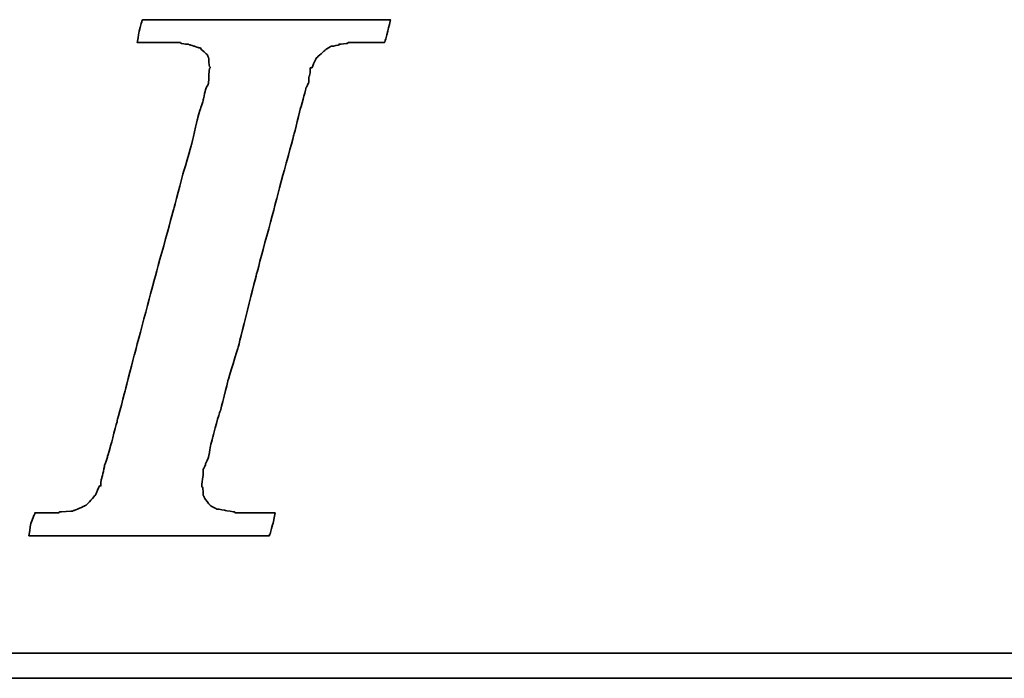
# Model space of a CAD drawing. Extents: x 973 to 1362, y 69 to 294.
# Tile 27 of 43: x 1285.87 to 1292.75, y 186.84 to 191.44. Entities that reach past the tile are written whole.
import ezdxf

# ---------------------------------------------------------------- set-up
doc = ezdxf.new("R2010")
doc.units = 0
doc.header["$MEASUREMENT"] = 0
doc.layers.add('DIM', color=4, linetype='CONTINUOUS')
doc.layers.add('layer 1', color=7, linetype='CONTINUOUS')

# ---------------------------------------------------------------- blocks, each defined once
blk = doc.blocks.new('TBI MOTION logo(完整正式版)')
at = {"layer": 'layer 1', "color": 22, "lineweight": 35}
for points, knots in [([(-40.59125, -7.94375), (-40.59125, -7.94375), (-40.97375, -7.94375), (-40.97375, -7.94375), (-40.97375, -7.94375), (-40.97375, -7.94375), (-41.38125, -7.94375), (-41.38125, -7.94375), (-41.38125, -7.94375), (-41.38125, -7.94375), (-41.54875, -7.94375), (-41.54875, -7.94375), (-41.54875, -7.94375), (-41.54875, -7.94375), (-41.59875, -7.94375), (-41.59875, -7.94375), (-41.59875, -7.94375), (-41.59875, -7.94375), (-41.88375, -7.94375), (-41.88375, -7.94375), (-41.88375, -7.94375), (-41.88375, -7.94375), (-41.90875, -7.91875), (-41.90875, -7.91875), (-41.90875, -7.91875), (-41.90875, -7.91875), (-42.19875, -7.87125), (-42.19875, -7.87125), (-42.19875, -7.87125), (-42.19875, -7.87125), (-42.43875, -7.82375), (-42.43875, -7.82375), (-42.43875, -7.82375), (-42.43875, -7.82375), (-42.45875, -7.82375), (-42.45875, -7.82375), (-42.45875, -7.82375), (-42.45875, -7.82375), (-42.48625, -7.82375), (-42.48625, -7.82375), (-42.48625, -7.82375), (-42.48625, -7.82375), (-42.67625, -7.72375), (-42.67625, -7.72375), (-42.67625, -7.72375), (-42.67625, -7.72375), (-42.70125, -7.70375), (-42.70125, -7.70375), (-42.70125, -7.70375), (-42.70125, -7.70375), (-42.72375, -7.67875), (-42.72375, -7.67875), (-42.72375, -7.67875), (-42.72375, -7.67875), (-42.86875, -7.48875), (-42.86875, -7.48875), (-42.86875, -7.48875), (-42.86875, -7.48875), (-42.89375, -7.43875), (-42.89375, -7.43875), (-42.89375, -7.43875), (-42.89375, -7.43875), (-42.91875, -7.38875), (-42.91875, -7.38875), (-42.91875, -7.38875), (-42.91875, -7.38875), (-42.93875, -7.12875), (-42.93875, -7.12875), (-42.93875, -7.12875), (-42.93875, -7.12875), (-42.96375, -7.10375), (-42.96375, -7.10375), (-42.96375, -7.10375), (-42.96375, -7.10375), (-42.96375, -7.05375), (-42.96375, -7.05375), (-42.96375, -7.05375), (-42.96375, -7.05375), (-42.96375, -7.00875), (-42.96375, -7.00875), (-42.96375, -7.00875), (-42.96375, -7.00875), (-42.91875, -6.69625), (-42.91875, -6.69625), (-42.91875, -6.69625), (-42.91875, -6.69625), (-42.91875, -6.62375), (-42.91875, -6.62375), (-42.91875, -6.62375), (-42.91875, -6.62375), (-42.91875, -6.59625), (-42.91875, -6.59625), (-42.91875, -6.59625), (-42.91875, -6.59625), (-42.91875, -6.57375), (-42.91875, -6.57375), (-42.91875, -6.57375), (-42.91875, -6.57375), (-42.91875, -6.52875), (-42.91875, -6.52875), (-42.91875, -6.52875), (-42.91875, -6.52875), (-42.89375, -6.50375), (-42.89375, -6.50375), (-42.89375, -6.50375), (-42.89375, -6.50375), (-42.84375, -6.38375), (-42.84375, -6.38375), (-42.84375, -6.38375), (-42.84375, -6.38375), (-42.84375, -6.35875), (-42.84375, -6.35875), (-42.84375, -6.35875), (-42.84375, -6.35875), (-42.74625, -6.14375), (-42.74625, -6.14375), (-42.74625, -6.14375), (-42.74625, -6.14375), (-42.70125, -5.85375), (-42.70125, -5.85375), (-42.70125, -5.85375), (-42.70125, -5.85375), (-42.60375, -5.47125), (-42.60375, -5.47125), (-42.60375, -5.47125), (-42.60375, -5.47125), (-42.60375, -5.44875), (-42.60375, -5.44875), (-42.60375, -5.44875), (-42.60375, -5.44875), (-42.38875, -4.67875), (-42.38875, -4.67875), (-42.38875, -4.67875), (-42.38875, -4.67875), (-42.36375, -4.65375), (-42.36375, -4.65375), (-42.36375, -4.65375), (-42.36375, -4.65375), (-42.12375, -3.69625), (-42.12375, -3.69625), (-42.12375, -3.69625), (-42.12375, -3.69625), (-42.12375, -3.67374), (-42.12375, -3.67374), (-42.12375, -3.67374), (-42.12375, -3.67374), (-41.78875, -2.59374), (-41.78875, -2.59374), (-41.78875, -2.59374), (-41.78875, -2.59374), (-41.18875, -0.19375), (-41.18875, -0.19375), (-41.18875, -0.19375), (-41.18875, -0.19375), (-40.54375, 2.20624), (-40.54375, 2.20624), (-40.54375, 2.20624), (-40.54375, 2.20624), (-40.25375, 3.30875), (-40.25375, 3.30875), (-40.25375, 3.30875), (-40.25375, 3.30875), (-39.98875, 4.27125), (-39.98875, 4.27125), (-39.98875, 4.27125), (-39.98875, 4.27125), (-39.77375, 5.13125), (-39.77375, 5.13125), (-39.77375, 5.13125), (-39.77375, 5.13125), (-39.67875, 5.47125), (-39.67875, 5.47125), (-39.67875, 5.47125), (-39.67875, 5.47125), (-39.60375, 5.75625), (-39.60375, 5.75625), (-39.60375, 5.75625), (-39.60375, 5.75625), (-39.60375, 5.78125), (-39.60375, 5.78125), (-39.60375, 5.78125), (-39.60375, 5.78125), (-39.50875, 5.97125), (-39.50875, 5.97125), (-39.50875, 5.97125), (-39.50875, 5.97125), (-39.50875, 6.13875), (-39.50875, 6.13875), (-39.50875, 6.13875), (-39.50875, 6.13875), (-39.48625, 6.16625), (-39.48625, 6.16625), (-39.48625, 6.16625), (-39.48625, 6.16625), (-39.46125, 6.28625), (-39.46125, 6.28625), (-39.46125, 6.28625), (-39.46125, 6.28625), (-39.46125, 6.42625), (-39.46125, 6.42625), (-39.46125, 6.42625), (-39.46125, 6.42625), (-39.41375, 6.42625), (-39.41375, 6.42625), (-39.41375, 6.42625), (-39.41375, 6.42625), (-39.29375, 6.69125), (-39.29375, 6.69125), (-39.29375, 6.69125), (-39.29375, 6.69125), (-39.26875, 6.74125), (-39.26875, 6.74125), (-39.26875, 6.74125), (-39.26875, 6.74125), (-39.24375, 6.76625), (-39.24375, 6.76625), (-39.24375, 6.76625), (-39.24375, 6.76625), (-38.98375, 7.00624), (-38.98375, 7.00624), (-38.98375, 7.00624), (-38.98375, 7.00624), (-38.95625, 7.02624), (-38.95625, 7.02624), (-38.95625, 7.02624), (-38.95625, 7.02624), (-38.78875, 7.12624), (-38.78875, 7.12624), (-38.78875, 7.12624), (-38.78875, 7.12624), (-38.76375, 7.12624), (-38.76375, 7.12624), (-38.76375, 7.12624), (-38.76375, 7.12624), (-38.74375, 7.12624), (-38.74375, 7.12624), (-38.74375, 7.12624), (-38.74375, 7.12624), (-38.52875, 7.17125), (-38.52875, 7.17125), (-38.52875, 7.17125), (-38.52875, 7.17125), (-38.52875, 7.19624), (-38.52875, 7.19624), (-38.52875, 7.19624), (-38.52875, 7.19624), (-38.50375, 7.19624), (-38.50375, 7.19624), (-38.50375, 7.19624), (-38.50375, 7.19624), (-38.26125, 7.21875), (-38.26125, 7.21875), (-38.26125, 7.21875), (-38.26125, 7.21875), (-38.23875, 7.24624), (-38.23875, 7.24624), (-38.23875, 7.24624), (-38.23875, 7.24624), (-38.21625, 7.24624), (-38.21625, 7.24624), (-38.21625, 7.24624), (-38.21625, 7.24624), (-38.18875, 7.24624), (-38.18875, 7.24624), (-38.18875, 7.24624), (-38.18875, 7.24624), (-37.90375, 7.24624), (-37.90375, 7.24624), (-37.90375, 7.24624), (-37.90375, 7.24624), (-37.85375, 7.24624), (-37.85375, 7.24624), (-37.85375, 7.24624), (-37.85375, 7.24624), (-37.75875, 7.24624), (-37.75875, 7.24624), (-37.75875, 7.24624), (-37.75875, 7.24624), (-37.42375, 7.24624), (-37.42375, 7.24624), (-37.42375, 7.24624), (-37.42375, 7.24624), (-37.08875, 7.24624), (-37.08875, 7.24624), (-37.08875, 7.24624), (-37.08875, 7.24624), (-37.06375, 7.24624), (-37.06375, 7.24624), (-37.06375, 7.24624), (-37.06375, 7.24624), (-37.06375, 7.26624), (-37.06375, 7.26624), (-37.06375, 7.26624), (-37.06375, 7.26624), (-37.03875, 7.29125), (-37.03875, 7.29125), (-37.03875, 7.29125), (-37.03875, 7.29125), (-37.03875, 7.31625), (-37.03875, 7.31625), (-37.03875, 7.31625), (-37.03875, 7.31625), (-36.94125, 7.67625), (-36.94125, 7.67625), (-36.94125, 7.67625), (-36.94125, 7.67625), (-36.86875, 7.98625), (-36.86875, 7.98625), (-36.86875, 7.98625), (-36.86875, 7.98625), (-36.98875, 7.98625), (-36.98875, 7.98625), (-36.98875, 7.98625), (-36.98875, 7.98625), (-37.42375, 7.98625), (-37.42375, 7.98625), (-37.42375, 7.98625), (-37.42375, 7.98625), (-37.94875, 7.98625), (-37.94875, 7.98625), (-37.94875, 7.98625), (-37.94875, 7.98625), (-38.57375, 7.98625), (-38.57375, 7.98625), (-38.57375, 7.98625), (-38.57375, 7.98625), (-39.29375, 7.98625), (-39.29375, 7.98625), (-39.29375, 7.98625), (-39.29375, 7.98625), (-40.82875, 7.98625), (-40.82875, 7.98625), (-40.82875, 7.98625), (-40.82875, 7.98625), (-42.36375, 7.98625), (-42.36375, 7.98625), (-42.36375, 7.98625), (-42.36375, 7.98625), (-43.08375, 7.98625), (-43.08375, 7.98625), (-43.08375, 7.98625), (-43.08375, 7.98625), (-43.70875, 7.98625), (-43.70875, 7.98625), (-43.70875, 7.98625), (-43.70875, 7.98625), (-44.23375, 7.98625), (-44.23375, 7.98625), (-44.23375, 7.98625), (-44.23375, 7.98625), (-44.66875, 7.98625), (-44.66875, 7.98625), (-44.66875, 7.98625), (-44.66875, 7.98625), (-44.88375, 7.98625), (-44.88375, 7.98625), (-44.88375, 7.98625), (-44.88375, 7.98625), (-44.90875, 7.94125), (-44.90875, 7.94125), (-44.90875, 7.94125), (-44.90875, 7.94125), (-44.90875, 7.91625), (-44.90875, 7.91625), (-44.90875, 7.91625), (-44.90875, 7.91625), (-45.00375, 7.55625), (-45.00375, 7.55625), (-45.00375, 7.55625), (-45.00375, 7.55625), (-45.05375, 7.24624), (-45.05375, 7.24624), (-45.05375, 7.24624), (-45.05375, 7.24624), (-44.61875, 7.24624), (-44.61875, 7.24624), (-44.61875, 7.24624), (-44.61875, 7.24624), (-44.11375, 7.24624), (-44.11375, 7.24624), (-44.11375, 7.24624), (-44.11375, 7.24624), (-43.99375, 7.24624), (-43.99375, 7.24624), (-43.99375, 7.24624), (-43.99375, 7.24624), (-43.94625, 7.24624), (-43.94625, 7.24624), (-43.94625, 7.24624), (-43.94625, 7.24624), (-43.92374, 7.24624), (-43.92374, 7.24624), (-43.92374, 7.24624), (-43.92374, 7.24624), (-43.65875, 7.24624), (-43.65875, 7.24624), (-43.65875, 7.24624), (-43.65875, 7.24624), (-43.63875, 7.21875), (-43.63875, 7.21875), (-43.63875, 7.21875), (-43.63875, 7.21875), (-43.46875, 7.19624), (-43.46875, 7.19624), (-43.46875, 7.19624), (-43.46875, 7.19624), (-43.39875, 7.19624), (-43.39875, 7.19624), (-43.39875, 7.19624), (-43.39875, 7.19624), (-43.37125, 7.17125), (-43.37125, 7.17125), (-43.37125, 7.17125), (-43.37125, 7.17125), (-43.34875, 7.17125), (-43.34875, 7.17125), (-43.34875, 7.17125), (-43.34875, 7.17125), (-43.20375, 7.12624), (-43.20375, 7.12624), (-43.20375, 7.12624), (-43.20375, 7.12624), (-43.05875, 7.07624), (-43.05875, 7.07624), (-43.05875, 7.07624), (-43.05875, 7.07624), (-43.01375, 7.07624), (-43.01375, 7.07624), (-43.01375, 7.07624), (-43.01375, 7.07624), (-42.98875, 7.02624), (-42.98875, 7.02624), (-42.98875, 7.02624), (-42.98875, 7.02624), (-42.79875, 6.86125), (-42.79875, 6.86125), (-42.79875, 6.86125), (-42.79875, 6.86125), (-42.77375, 6.81125), (-42.77375, 6.81125), (-42.77375, 6.81125), (-42.77375, 6.81125), (-42.74625, 6.76625), (-42.74625, 6.76625), (-42.74625, 6.76625), (-42.74625, 6.76625), (-42.72375, 6.47625), (-42.72375, 6.47625), (-42.72375, 6.47625), (-42.72375, 6.47625), (-42.70125, 6.45124), (-42.70125, 6.45124), (-42.70125, 6.45124), (-42.70125, 6.45124), (-42.70125, 6.42625), (-42.70125, 6.42625), (-42.70125, 6.42625), (-42.70125, 6.42625), (-42.72375, 6.40625), (-42.72375, 6.40625), (-42.72375, 6.40625), (-42.72375, 6.40625), (-42.74625, 5.97125), (-42.74625, 5.97125), (-42.74625, 5.97125), (-42.74625, 5.97125), (-42.74625, 5.94625), (-42.74625, 5.94625), (-42.74625, 5.94625), (-42.74625, 5.94625), (-42.74625, 5.92625), (-42.74625, 5.92625), (-42.74625, 5.92625), (-42.74625, 5.92625), (-42.77375, 5.87625), (-42.77375, 5.87625), (-42.77375, 5.87625), (-42.77375, 5.87625), (-42.81875, 5.80625), (-42.81875, 5.80625), (-42.81875, 5.80625), (-42.81875, 5.80625), (-42.86875, 5.63625), (-42.86875, 5.63625), (-42.86875, 5.63625), (-42.86875, 5.63625), (-42.91875, 5.39625), (-42.91875, 5.39625), (-42.91875, 5.39625), (-42.91875, 5.39625), (-42.91875, 5.37124), (-42.91875, 5.37124), (-42.91875, 5.37124), (-42.91875, 5.37124), (-43.01375, 5.10874), (-43.01375, 5.10874), (-43.01375, 5.10874), (-43.01375, 5.10874), (-43.10875, 4.77124), (-43.10875, 4.77124), (-43.10875, 4.77124), (-43.10875, 4.77124), (-43.29875, 3.95625), (-43.29875, 3.95625), (-43.29875, 3.95625), (-43.29875, 3.95625), (-43.58875, 2.95125), (-43.58875, 2.95125), (-43.58875, 2.95125), (-43.58875, 2.95125), (-43.87375, 1.87125), (-43.87375, 1.87125), (-43.87375, 1.87125), (-43.87375, 1.87125), (-44.52625, -0.50374), (-44.52625, -0.50374), (-44.52625, -0.50374), (-44.52625, -0.50374), (-45.14875, -2.85375), (-45.14875, -2.85375), (-45.14875, -2.85375), (-45.14875, -2.85375), (-45.43375, -3.95875), (-45.43375, -3.95875), (-45.43375, -3.95875), (-45.43375, -3.95875), (-45.69875, -4.96875), (-45.69875, -4.96875), (-45.69875, -4.96875), (-45.69875, -4.96875), (-45.91375, -5.78375), (-45.91375, -5.78375), (-45.91375, -5.78375), (-45.91375, -5.78375), (-46.01375, -6.11875), (-46.01375, -6.11875), (-46.01375, -6.11875), (-46.01375, -6.11875), (-46.01375, -6.14375), (-46.01375, -6.14375), (-46.01375, -6.14375), (-46.01375, -6.14375), (-46.10875, -6.40875), (-46.10875, -6.40875), (-46.10875, -6.40875), (-46.10875, -6.40875), (-46.15375, -6.64875), (-46.15375, -6.64875), (-46.15375, -6.64875), (-46.15375, -6.64875), (-46.20375, -6.83875), (-46.20375, -6.83875), (-46.20375, -6.83875), (-46.20375, -6.83875), (-46.22875, -6.93375), (-46.22875, -6.93375), (-46.22875, -6.93375), (-46.22875, -6.93375), (-46.22875, -7.07875), (-46.22875, -7.07875), (-46.22875, -7.07875), (-46.22875, -7.07875), (-46.27375, -7.07875), (-46.27375, -7.07875), (-46.27375, -7.07875), (-46.27375, -7.07875), (-46.39375, -7.34375), (-46.39375, -7.34375), (-46.39375, -7.34375), (-46.39375, -7.34375), (-46.39375, -7.36875), (-46.39375, -7.36875), (-46.39375, -7.36875), (-46.39375, -7.36875), (-46.42125, -7.38875), (-46.42125, -7.38875), (-46.42125, -7.38875), (-46.42125, -7.38875), (-46.68375, -7.67875), (-46.68375, -7.67875), (-46.68375, -7.67875), (-46.68375, -7.67875), (-46.70875, -7.70375), (-46.70875, -7.70375), (-46.70875, -7.70375), (-46.70875, -7.70375), (-46.75375, -7.72375), (-46.75375, -7.72375), (-46.75375, -7.72375), (-46.75375, -7.72375), (-47.08875, -7.87125), (-47.08875, -7.87125), (-47.08875, -7.87125), (-47.08875, -7.87125), (-47.11625, -7.87125), (-47.11625, -7.87125), (-47.11625, -7.87125), (-47.11625, -7.87125), (-47.13875, -7.89375), (-47.13875, -7.89375), (-47.13875, -7.89375), (-47.13875, -7.89375), (-47.56875, -7.91875), (-47.56875, -7.91875), (-47.56875, -7.91875), (-47.56875, -7.91875), (-47.59625, -7.94375), (-47.59625, -7.94375), (-47.59625, -7.94375), (-47.59625, -7.94375), (-47.64375, -7.94375), (-47.64375, -7.94375), (-47.64375, -7.94375), (-47.64375, -7.94375), (-47.73625, -7.94375), (-47.73625, -7.94375), (-47.73625, -7.94375), (-47.73625, -7.94375), (-48.07375, -7.94375), (-48.07375, -7.94375), (-48.07375, -7.94375), (-48.07375, -7.94375), (-48.36125, -7.94375), (-48.36125, -7.94375), (-48.36125, -7.94375), (-48.36125, -7.94375), (-48.36125, -7.96625), (-48.36125, -7.96625), (-48.36125, -7.96625), (-48.36125, -7.96625), (-48.36125, -7.99125), (-48.36125, -7.99125), (-48.36125, -7.99125), (-48.36125, -7.99125), (-48.38875, -8.01375), (-48.38875, -8.01375), (-48.38875, -8.01375), (-48.38875, -8.01375), (-48.50875, -8.34875), (-48.50875, -8.34875), (-48.50875, -8.34875), (-48.50875, -8.34875), (-48.55375, -8.68625), (-48.55375, -8.68625), (-48.55375, -8.68625), (-48.55375, -8.68625), (-48.45875, -8.68625), (-48.45875, -8.68625), (-48.45875, -8.68625), (-48.45875, -8.68625), (-48.07375, -8.68625), (-48.07375, -8.68625), (-48.07375, -8.68625), (-48.07375, -8.68625), (-47.52375, -8.68625), (-47.52375, -8.68625), (-47.52375, -8.68625), (-47.52375, -8.68625), (-46.92375, -8.68625), (-46.92375, -8.68625), (-46.92375, -8.68625), (-46.92375, -8.68625), (-46.25375, -8.68625), (-46.25375, -8.68625), (-46.25375, -8.68625), (-46.25375, -8.68625), (-46.20375, -8.68625), (-46.20375, -8.68625), (-46.20375, -8.68625), (-46.20375, -8.68625), (-44.71375, -8.68625), (-44.71375, -8.68625), (-44.71375, -8.68625), (-44.71375, -8.68625), (-43.22875, -8.68625), (-43.22875, -8.68625), (-43.22875, -8.68625), (-43.22875, -8.68625), (-42.55875, -8.68625), (-42.55875, -8.68625), (-42.55875, -8.68625), (-42.55875, -8.68625), (-42.50875, -8.68625), (-42.50875, -8.68625), (-42.50875, -8.68625), (-42.50875, -8.68625), (-41.93375, -8.68625), (-41.93375, -8.68625), (-41.93375, -8.68625), (-41.93375, -8.68625), (-41.38125, -8.68625), (-41.38125, -8.68625), (-41.38125, -8.68625), (-41.38125, -8.68625), (-40.97375, -8.68625), (-40.97375, -8.68625), (-40.97375, -8.68625), (-40.97375, -8.68625), (-40.78125, -8.68625), (-40.78125, -8.68625), (-40.78125, -8.68625), (-40.78125, -8.68625), (-40.78125, -8.63875), (-40.78125, -8.63875), (-40.78125, -8.63875), (-40.78125, -8.63875), (-40.75875, -8.63875), (-40.75875, -8.63875), (-40.75875, -8.63875), (-40.75875, -8.63875), (-40.66375, -8.27875), (-40.66375, -8.27875), (-40.66375, -8.27875), (-40.66375, -8.27875), (-40.59125, -7.94375), (-40.59125, -7.94375)], [0, 0, 0, 0, 0.00558659, 0.00558659, 0.00558659, 0.0055866, 0.01117318, 0.01117318, 0.01117318, 0.01117319, 0.01675978, 0.01675978, 0.01675978, 0.01675979, 0.02234637, 0.02234637, 0.02234637, 0.02234638, 0.02793296, 0.02793296, 0.02793296, 0.02793297, 0.03351955, 0.03351955, 0.03351955, 0.03351956, 0.03910615, 0.03910615, 0.03910615, 0.03910616, 0.04469274, 0.04469274, 0.04469274, 0.04469275, 0.05027933, 0.05027933, 0.05027933, 0.05027934, 0.05586592, 0.05586592, 0.05586592, 0.05586593, 0.06145251, 0.06145251, 0.06145251, 0.06145252, 0.06703911, 0.06703911, 0.06703911, 0.06703912, 0.0726257, 0.0726257, 0.0726257, 0.07262571, 0.07821229, 0.07821229, 0.07821229, 0.0782123, 0.08379888, 0.08379888, 0.08379888, 0.08379889, 0.08938547, 0.08938547, 0.08938547, 0.08938548, 0.09497207, 0.09497207, 0.09497207, 0.09497208, 0.10055866, 0.10055866, 0.10055866, 0.10055867, 0.10614525, 0.10614525, 0.10614525, 0.10614526, 0.11173184, 0.11173184, 0.11173184, 0.11173185, 0.11731844, 0.11731844, 0.11731844, 0.11731845, 0.12290503, 0.12290503, 0.12290503, 0.12290504, 0.12849162, 0.12849162, 0.12849162, 0.12849163, 0.13407821, 0.13407821, 0.13407821, 0.13407822, 0.1396648, 0.1396648, 0.1396648, 0.13966481, 0.1452514, 0.1452514, 0.1452514, 0.14525141, 0.15083799, 0.15083799, 0.15083799, 0.150838, 0.15642458, 0.15642458, 0.15642458, 0.15642459, 0.16201117, 0.16201117, 0.16201117, 0.16201118, 0.16759777, 0.16759777, 0.16759777, 0.16759778, 0.17318436, 0.17318436, 0.17318436, 0.17318437, 0.17877095, 0.17877095, 0.17877095, 0.17877096, 0.18435754, 0.18435754, 0.18435754, 0.18435755, 0.18994413, 0.18994413, 0.18994413, 0.18994414, 0.19553073, 0.19553073, 0.19553073, 0.19553074, 0.20111732, 0.20111732, 0.20111732, 0.20111733, 0.20670391, 0.20670391, 0.20670391, 0.20670392, 0.2122905, 0.2122905, 0.2122905, 0.21229051, 0.21787709, 0.21787709, 0.21787709, 0.2178771, 0.22346369, 0.22346369, 0.22346369, 0.2234637, 0.22905028, 0.22905028, 0.22905028, 0.22905029, 0.23463687, 0.23463687, 0.23463687, 0.23463688, 0.24022346, 0.24022346, 0.24022346, 0.24022347, 0.24581006, 0.24581006, 0.24581006, 0.24581007, 0.25139665, 0.25139665, 0.25139665, 0.25139666, 0.25698324, 0.25698324, 0.25698324, 0.25698325, 0.26256983, 0.26256983, 0.26256983, 0.26256984, 0.26815642, 0.26815642, 0.26815642, 0.26815643, 0.27374302, 0.27374302, 0.27374302, 0.27374303, 0.27932961, 0.27932961, 0.27932961, 0.27932962, 0.2849162, 0.2849162, 0.2849162, 0.28491621, 0.29050279, 0.29050279, 0.29050279, 0.2905028, 0.29608939, 0.29608939, 0.29608939, 0.2960894, 0.30167598, 0.30167598, 0.30167598, 0.30167599, 0.30726257, 0.30726257, 0.30726257, 0.30726258, 0.31284916, 0.31284916, 0.31284916, 0.31284917, 0.31843575, 0.31843575, 0.31843575, 0.31843576, 0.32402235, 0.32402235, 0.32402235, 0.32402236, 0.32960894, 0.32960894, 0.32960894, 0.32960895, 0.33519553, 0.33519553, 0.33519553, 0.33519554, 0.34078212, 0.34078212, 0.34078212, 0.34078213, 0.34636872, 0.34636872, 0.34636872, 0.34636873, 0.35195531, 0.35195531, 0.35195531, 0.35195532, 0.3575419, 0.3575419, 0.3575419, 0.35754191, 0.36312849, 0.36312849, 0.36312849, 0.3631285, 0.36871508, 0.36871508, 0.36871508, 0.36871509, 0.37430168, 0.37430168, 0.37430168, 0.37430169, 0.37988827, 0.37988827, 0.37988827, 0.37988828, 0.38547486, 0.38547486, 0.38547486, 0.38547487, 0.39106145, 0.39106145, 0.39106145, 0.39106146, 0.39664804, 0.39664804, 0.39664804, 0.39664805, 0.40223464, 0.40223464, 0.40223464, 0.40223465, 0.40782123, 0.40782123, 0.40782123, 0.40782124, 0.41340782, 0.41340782, 0.41340782, 0.41340783, 0.41899441, 0.41899441, 0.41899441, 0.41899442, 0.42458101, 0.42458101, 0.42458101, 0.42458102, 0.4301676, 0.4301676, 0.4301676, 0.43016761, 0.43575419, 0.43575419, 0.43575419, 0.4357542, 0.44134078, 0.44134078, 0.44134078, 0.44134079, 0.44692737, 0.44692737, 0.44692737, 0.44692738, 0.45251397, 0.45251397, 0.45251397, 0.45251398, 0.45810056, 0.45810056, 0.45810056, 0.45810057, 0.46368715, 0.46368715, 0.46368715, 0.46368716, 0.46927374, 0.46927374, 0.46927374, 0.46927375, 0.47486034, 0.47486034, 0.47486034, 0.47486035, 0.48044693, 0.48044693, 0.48044693, 0.48044694, 0.48603352, 0.48603352, 0.48603352, 0.48603353, 0.49162011, 0.49162011, 0.49162011, 0.49162012, 0.4972067, 0.4972067, 0.4972067, 0.49720671, 0.5027933, 0.5027933, 0.5027933, 0.50279331, 0.50837989, 0.50837989, 0.50837989, 0.5083799, 0.51396648, 0.51396648, 0.51396648, 0.51396649, 0.51955307, 0.51955307, 0.51955307, 0.51955308, 0.52513966, 0.52513966, 0.52513966, 0.52513967, 0.53072626, 0.53072626, 0.53072626, 0.53072627, 0.53631285, 0.53631285, 0.53631285, 0.53631286, 0.54189944, 0.54189944, 0.54189944, 0.54189945, 0.54748603, 0.54748603, 0.54748603, 0.54748604, 0.55307263, 0.55307263, 0.55307263, 0.55307264, 0.55865922, 0.55865922, 0.55865922, 0.55865923, 0.56424581, 0.56424581, 0.56424581, 0.56424582, 0.5698324, 0.5698324, 0.5698324, 0.56983241, 0.57541899, 0.57541899, 0.57541899, 0.575419, 0.58100559, 0.58100559, 0.58100559, 0.5810056, 0.58659218, 0.58659218, 0.58659218, 0.58659219, 0.59217877, 0.59217877, 0.59217877, 0.59217878, 0.59776536, 0.59776536, 0.59776536, 0.59776537, 0.60335196, 0.60335196, 0.60335196, 0.60335197, 0.60893855, 0.60893855, 0.60893855, 0.60893856, 0.61452514, 0.61452514, 0.61452514, 0.61452515, 0.62011173, 0.62011173, 0.62011173, 0.62011174, 0.62569832, 0.62569832, 0.62569832, 0.62569833, 0.63128492, 0.63128492, 0.63128492, 0.63128493, 0.63687151, 0.63687151, 0.63687151, 0.63687152, 0.6424581, 0.6424581, 0.6424581, 0.64245811, 0.64804469, 0.64804469, 0.64804469, 0.6480447, 0.65363128, 0.65363128, 0.65363128, 0.65363129, 0.65921788, 0.65921788, 0.65921788, 0.65921789, 0.66480447, 0.66480447, 0.66480447, 0.66480448, 0.67039106, 0.67039106, 0.67039106, 0.67039107, 0.67597765, 0.67597765, 0.67597765, 0.67597766, 0.68156425, 0.68156425, 0.68156425, 0.68156426, 0.68715084, 0.68715084, 0.68715084, 0.68715085, 0.69273743, 0.69273743, 0.69273743, 0.69273744, 0.69832402, 0.69832402, 0.69832402, 0.69832403, 0.70391061, 0.70391061, 0.70391061, 0.70391062, 0.70949721, 0.70949721, 0.70949721, 0.70949722, 0.7150838, 0.7150838, 0.7150838, 0.71508381, 0.72067039, 0.72067039, 0.72067039, 0.7206704, 0.72625698, 0.72625698, 0.72625698, 0.72625699, 0.73184358, 0.73184358, 0.73184358, 0.73184359, 0.73743017, 0.73743017, 0.73743017, 0.73743018, 0.74301676, 0.74301676, 0.74301676, 0.74301677, 0.74860335, 0.74860335, 0.74860335, 0.74860336, 0.75418994, 0.75418994, 0.75418994, 0.75418995, 0.75977654, 0.75977654, 0.75977654, 0.75977655, 0.76536313, 0.76536313, 0.76536313, 0.76536314, 0.77094972, 0.77094972, 0.77094972, 0.77094973, 0.77653631, 0.77653631, 0.77653631, 0.77653632, 0.78212291, 0.78212291, 0.78212291, 0.78212292, 0.7877095, 0.7877095, 0.7877095, 0.78770951, 0.79329609, 0.79329609, 0.79329609, 0.7932961, 0.79888268, 0.79888268, 0.79888268, 0.79888269, 0.80446927, 0.80446927, 0.80446927, 0.80446928, 0.81005587, 0.81005587, 0.81005587, 0.81005588, 0.81564246, 0.81564246, 0.81564246, 0.81564247, 0.82122905, 0.82122905, 0.82122905, 0.82122906, 0.82681564, 0.82681564, 0.82681564, 0.82681565, 0.83240223, 0.83240223, 0.83240223, 0.83240224, 0.83798883, 0.83798883, 0.83798883, 0.83798884, 0.84357542, 0.84357542, 0.84357542, 0.84357543, 0.84916201, 0.84916201, 0.84916201, 0.84916202, 0.8547486, 0.8547486, 0.8547486, 0.85474861, 0.8603352, 0.8603352, 0.8603352, 0.86033521, 0.86592179, 0.86592179, 0.86592179, 0.8659218, 0.87150838, 0.87150838, 0.87150838, 0.87150839, 0.87709497, 0.87709497, 0.87709497, 0.87709498, 0.88268156, 0.88268156, 0.88268156, 0.88268157, 0.88826816, 0.88826816, 0.88826816, 0.88826817, 0.89385475, 0.89385475, 0.89385475, 0.89385476, 0.89944134, 0.89944134, 0.89944134, 0.89944135, 0.90502793, 0.90502793, 0.90502793, 0.90502794, 0.91061453, 0.91061453, 0.91061453, 0.91061454, 0.91620112, 0.91620112, 0.91620112, 0.91620113, 0.92178771, 0.92178771, 0.92178771, 0.92178772, 0.9273743, 0.9273743, 0.9273743, 0.92737431, 0.93296089, 0.93296089, 0.93296089, 0.9329609, 0.93854749, 0.93854749, 0.93854749, 0.9385475, 0.94413408, 0.94413408, 0.94413408, 0.94413409, 0.94972067, 0.94972067, 0.94972067, 0.94972068, 0.95530726, 0.95530726, 0.95530726, 0.95530727, 0.96089385, 0.96089385, 0.96089385, 0.96089386, 0.96648045, 0.96648045, 0.96648045, 0.96648046, 0.97206704, 0.97206704, 0.97206704, 0.97206705, 0.97765363, 0.97765363, 0.97765363, 0.97765364, 0.98324022, 0.98324022, 0.98324022, 0.98324023, 0.98882682, 0.98882682, 0.98882682, 0.98882683, 0.99441341, 0.99441341, 0.99441341, 0.99441342, 1, 1, 1, 1]), ([(75.90875, -9.47875), (75.90875, -9.47875), (75.90875, -12.28625), (75.90875, -12.28625), (75.90875, -12.28625), (75.90875, -12.28625), (75.90875, -12.47875), (75.90875, -12.47875), (75.90875, -12.47875), (75.90875, -12.47875), (75.71625, -12.47875), (75.71625, -12.47875), (75.71625, -12.47875), (75.71625, -12.47875), (-88.32875, -12.47875), (-88.32875, -12.47875), (-88.32875, -12.47875), (-88.32875, -12.47875), (-88.32875, -13.29375), (-88.32875, -13.29375), (-88.32875, -13.29375), (-88.32875, -13.29375), (82.89125, -13.29375), (82.89125, -13.29375), (82.89125, -13.29375), (82.89125, -13.29375), (75.90875, -9.47875), (75.90875, -9.47875)], [0, 0, 0, 0, 0.14285714, 0.14285714, 0.14285714, 0.14285715, 0.28571429, 0.28571429, 0.28571429, 0.2857143, 0.42857143, 0.42857143, 0.42857143, 0.42857144, 0.57142857, 0.57142857, 0.57142857, 0.57142858, 0.71428571, 0.71428571, 0.71428571, 0.71428572, 0.85714286, 0.85714286, 0.85714286, 0.85714287, 1, 1, 1, 1])]:
    blk.add_open_spline(points, degree=3, knots=knots, dxfattribs=at)

msp = doc.modelspace()

# ---------------------------------------------------------------- block references
at = {"layer": 'DIM', "xscale": 0.2159999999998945, "yscale": 0.2159999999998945, "zscale": 0.2159999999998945}
msp.add_blockref('TBI MOTION logo(完整正式版)', (1296.4262, 189.7111), dxfattribs=at)

doc.saveas('drawing.dxf')
